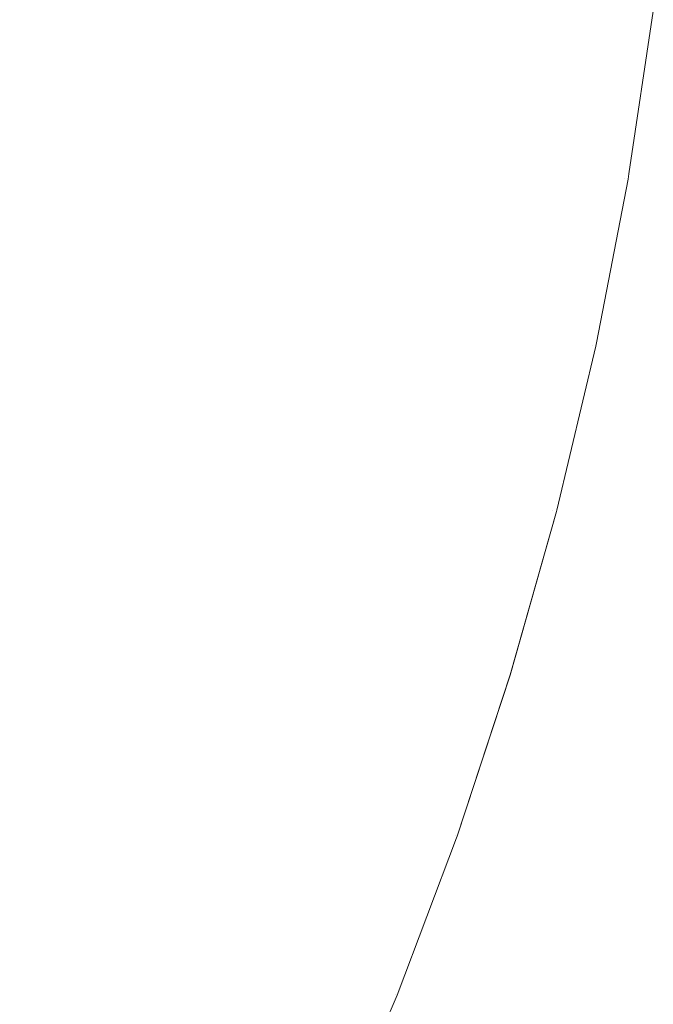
# Model space of a CAD drawing. Header units: centimetres. Extents: x -26 to 27.3, y -23.4 to -21.6.
# Tile 182 of 206: x 27.2927 to 27.3085, y -23.2974 to -23.2728. Entities that reach past the tile are written whole.
import ezdxf

# ---------------------------------------------------------------- set-up
doc = ezdxf.new("R2010")
doc.units = ezdxf.units.CM
doc.header["$LTSCALE"] = 2.54
doc.layers.add('Lucido design-1', color=7, linetype='Continuous')

# ---------------------------------------------------------------- blocks, each defined once
blk = doc.blocks.new('Gruppo-4-1')
at = {"color": 7, "linetype": 'Continuous', "lineweight": 9}
for points, invisible_edges in [([(27.29452, -23.270794, -10.133253), (27.29398, -23.274399, -10.133253), (27.291839, -23.274032, -10.136728), (27.292365, -23.270518, -10.136728)], 15), ([(27.292683, -23.270559, -9.42775), (27.292155, -23.274086, -9.42775), (27.294325, -23.274458, -9.431322), (27.294867, -23.270839, -9.431322)], 15), ([(27.296533, -23.271052, -10.129688), (27.295981, -23.274742, -10.129688), (27.29398, -23.274399, -10.133253), (27.29452, -23.270794, -10.133253)], 15), ([(27.294867, -23.270839, -9.431322), (27.294325, -23.274458, -9.431322), (27.296344, -23.274804, -9.43498), (27.296899, -23.271099, -9.43498)], 15), ([(27.298402, -23.271291, -10.126041), (27.297837, -23.27506, -10.126041), (27.295981, -23.274742, -10.129688), (27.296533, -23.271052, -10.129688)], 15), ([(27.296899, -23.271099, -9.43498), (27.296344, -23.274804, -9.43498), (27.298208, -23.275124, -9.438717), (27.298774, -23.271339, -9.438717)], 15), ([(27.300121, -23.271511, -10.122315), (27.299546, -23.275353, -10.122315), (27.297837, -23.27506, -10.126041), (27.298402, -23.271291, -10.126041)], 15), ([(27.298774, -23.271339, -9.438717), (27.298208, -23.275124, -9.438717), (27.299914, -23.275416, -9.442527), (27.300492, -23.271559, -9.442527)], 15), ([(27.301689, -23.271712, -10.118519), (27.301104, -23.27562, -10.118519), (27.299546, -23.275353, -10.122315), (27.300121, -23.271511, -10.122315)], 15), ([(27.300492, -23.271559, -9.442527), (27.299914, -23.275416, -9.442527), (27.301461, -23.275682, -9.446402), (27.302048, -23.271758, -9.446402)], 15), ([(27.303102, -23.271893, -10.114657), (27.302508, -23.275861, -10.114657), (27.301104, -23.27562, -10.118519), (27.301689, -23.271712, -10.118519)], 15), ([(27.302048, -23.271758, -9.446402), (27.301461, -23.275682, -9.446402), (27.302846, -23.275919, -9.450335), (27.303442, -23.271937, -9.450335)], 15), ([(27.304357, -23.272054, -10.110736), (27.303755, -23.276075, -10.110736), (27.302508, -23.275861, -10.114657), (27.303102, -23.271893, -10.114657)], 15), ([(27.303442, -23.271937, -9.450335), (27.302846, -23.275919, -9.450335), (27.304066, -23.276128, -9.45432), (27.30467, -23.272094, -9.45432)], 15), ([(27.305452, -23.272194, -10.106763), (27.304843, -23.276261, -10.106763), (27.303755, -23.276075, -10.110736), (27.304357, -23.272054, -10.110736)], 15), ([(27.30467, -23.272094, -9.45432), (27.304066, -23.276128, -9.45432), (27.30512, -23.276309, -9.45835), (27.305731, -23.27223, -9.45835)], 15), ([(27.306383, -23.272313, -10.102745), (27.305769, -23.27642, -10.102745), (27.304843, -23.276261, -10.106763), (27.305452, -23.272194, -10.106763)], 15), ([(27.305731, -23.27223, -9.45835), (27.30512, -23.276309, -9.45835), (27.306008, -23.276461, -9.462417), (27.306624, -23.272344, -9.462417)], 15), ([(27.307151, -23.272411, -10.098688), (27.306531, -23.276551, -10.098688), (27.305769, -23.27642, -10.102745), (27.306383, -23.272313, -10.102745)], 15), ([(27.306624, -23.272344, -9.462417), (27.306008, -23.276461, -9.462417), (27.306727, -23.276584, -9.466514), (27.307348, -23.272437, -9.466514)], 15), ([(27.307752, -23.272488, -10.094598), (27.307128, -23.276653, -10.094598), (27.306531, -23.276551, -10.098688), (27.307151, -23.272411, -10.098688)], 15), ([(27.307348, -23.272437, -9.466514), (27.306727, -23.276584, -9.466514), (27.307277, -23.276679, -9.470635), (27.307901, -23.272508, -9.470635)], 15), ([(27.308185, -23.272544, -10.090484), (27.307559, -23.276727, -10.090484), (27.307128, -23.276653, -10.094598), (27.307752, -23.272488, -10.094598)], 15), ([(27.307901, -23.272508, -9.470635), (27.307277, -23.276679, -9.470635), (27.307657, -23.276744, -9.474771), (27.308284, -23.272557, -9.474771)], 15), ([(27.308449, -23.272578, -10.086352), (27.307821, -23.276772, -10.086352), (27.307559, -23.276727, -10.090484), (27.308185, -23.272544, -10.090484)], 15), ([(27.308284, -23.272557, -9.474771), (27.307657, -23.276744, -9.474771), (27.307868, -23.27678, -9.478917), (27.308496, -23.272584, -9.478917)], 15), ([(27.307821, -23.276772, -10.086352), (27.308449, -23.272578, -10.086352), (27.308543, -23.27259, -10.081992), (27.307934, -23.276656, -10.081992)], 11), ([(27.307934, -23.276656, -9.481992), (27.308543, -23.27259, -9.481992), (27.308496, -23.272584, -9.478917), (27.307868, -23.27678, -9.478917)], 14), ([(27.308543, -23.27259, -9.481992), (27.307934, -23.276656, -9.481992), (27.307934, -23.276656, -10.081992), (27.308543, -23.27259, -10.081992)], 10), ([(27.29398, -23.274399, -10.133253), (27.293288, -23.277977, -10.133253), (27.291164, -23.27752, -10.136728), (27.291839, -23.274032, -10.136728)], 15), ([(27.292155, -23.274086, -9.42775), (27.291478, -23.277587, -9.42775), (27.29363, -23.278051, -9.431322), (27.294325, -23.274458, -9.431322)], 15), ([(27.295981, -23.274742, -10.129688), (27.295272, -23.278405, -10.129688), (27.293288, -23.277977, -10.133253), (27.29398, -23.274399, -10.133253)], 15), ([(27.294325, -23.274458, -9.431322), (27.29363, -23.278051, -9.431322), (27.295633, -23.278483, -9.43498), (27.296344, -23.274804, -9.43498)], 15), ([(27.297837, -23.27506, -10.126041), (27.297114, -23.278802, -10.126041), (27.295272, -23.278405, -10.129688), (27.295981, -23.274742, -10.129688)], 15), ([(27.296344, -23.274804, -9.43498), (27.295633, -23.278483, -9.43498), (27.297481, -23.278881, -9.438717), (27.298208, -23.275124, -9.438717)], 15), ([(27.299546, -23.275353, -10.122315), (27.298809, -23.279167, -10.122315), (27.297114, -23.278802, -10.126041), (27.297837, -23.27506, -10.126041)], 15), ([(27.298208, -23.275124, -9.438717), (27.297481, -23.278881, -9.438717), (27.299174, -23.279246, -9.442527), (27.299914, -23.275416, -9.442527)], 15), ([(27.301104, -23.27562, -10.118519), (27.300354, -23.2795, -10.118519), (27.298809, -23.279167, -10.122315), (27.299546, -23.275353, -10.122315)], 15), ([(27.299914, -23.275416, -9.442527), (27.299174, -23.279246, -9.442527), (27.300708, -23.279576, -9.446402), (27.301461, -23.275682, -9.446402)], 15), ([(27.302508, -23.275861, -10.114657), (27.301746, -23.2798, -10.114657), (27.300354, -23.2795, -10.118519), (27.301104, -23.27562, -10.118519)], 15), ([(27.301461, -23.275682, -9.446402), (27.300708, -23.279576, -9.446402), (27.302081, -23.279872, -9.450335), (27.302846, -23.275919, -9.450335)], 15), ([(27.303755, -23.276075, -10.110736), (27.302983, -23.280067, -10.110736), (27.301746, -23.2798, -10.114657), (27.302508, -23.275861, -10.114657)], 15), ([(27.302846, -23.275919, -9.450335), (27.302081, -23.279872, -9.450335), (27.303291, -23.280133, -9.45432), (27.304066, -23.276128, -9.45432)], 15), ([(27.304843, -23.276261, -10.106763), (27.304062, -23.280299, -10.106763), (27.302983, -23.280067, -10.110736), (27.303755, -23.276075, -10.110736)], 15), ([(27.304066, -23.276128, -9.45432), (27.303291, -23.280133, -9.45432), (27.304337, -23.280359, -9.45835), (27.30512, -23.276309, -9.45835)], 15), ([(27.305769, -23.27642, -10.102745), (27.30498, -23.280497, -10.102745), (27.304062, -23.280299, -10.106763), (27.304843, -23.276261, -10.106763)], 15), ([(27.30512, -23.276309, -9.45835), (27.304337, -23.280359, -9.45835), (27.305217, -23.280548, -9.462417), (27.306008, -23.276461, -9.462417)], 15), ([(27.306531, -23.276551, -10.098688), (27.305736, -23.28066, -10.098688), (27.30498, -23.280497, -10.102745), (27.305769, -23.27642, -10.102745)], 15), ([(27.306008, -23.276461, -9.462417), (27.305217, -23.280548, -9.462417), (27.305931, -23.280702, -9.466514), (27.306727, -23.276584, -9.466514)], 15), ([(27.307128, -23.276653, -10.094598), (27.306329, -23.280788, -10.094598), (27.305736, -23.28066, -10.098688), (27.306531, -23.276551, -10.098688)], 15), ([(27.306727, -23.276584, -9.466514), (27.305931, -23.280702, -9.466514), (27.306476, -23.28082, -9.470635), (27.307277, -23.276679, -9.470635)], 15), ([(27.307559, -23.276727, -10.090484), (27.306755, -23.28088, -10.090484), (27.306329, -23.280788, -10.094598), (27.307128, -23.276653, -10.094598)], 15), ([(27.307277, -23.276679, -9.470635), (27.306476, -23.28082, -9.470635), (27.306853, -23.280901, -9.474771), (27.307657, -23.276744, -9.474771)], 15), ([(27.307821, -23.276772, -10.086352), (27.307016, -23.280936, -10.086352), (27.306755, -23.28088, -10.090484), (27.307559, -23.276727, -10.090484)], 15), ([(27.307657, -23.276744, -9.474771), (27.306853, -23.280901, -9.474771), (27.307062, -23.280946, -9.478917), (27.307868, -23.27678, -9.478917)], 15), ([(27.307934, -23.276656, -10.081992), (27.307915, -23.276788, -10.081992), (27.307821, -23.276772, -10.086352)], 10), ([(27.307868, -23.27678, -9.478917), (27.307915, -23.276788, -9.481992), (27.307934, -23.276656, -9.481992)], 9), ([(27.307915, -23.276788, -10.081992), (27.307934, -23.276656, -10.081992), (27.307934, -23.276656, -9.481992), (27.307915, -23.276788, -9.481992)], 10), ([(27.307016, -23.280936, -10.086352), (27.307821, -23.276772, -10.086352), (27.307915, -23.276788, -10.081992), (27.307124, -23.280876, -10.081992)], 11), ([(27.307124, -23.280876, -9.481992), (27.307915, -23.276788, -9.481992), (27.307868, -23.27678, -9.478917), (27.307062, -23.280946, -9.478917)], 14), ([(27.307915, -23.276788, -9.481992), (27.307124, -23.280876, -9.481992), (27.307124, -23.280876, -10.081992), (27.307915, -23.276788, -10.081992)], 10), ([(27.293288, -23.277977, -10.133253), (27.292445, -23.281523, -10.133253), (27.290342, -23.280976, -10.136728), (27.291164, -23.27752, -10.136728)], 15), ([(27.291478, -23.277587, -9.42775), (27.290653, -23.281057, -9.42775), (27.292784, -23.281612, -9.431322), (27.29363, -23.278051, -9.431322)], 15), ([(27.295272, -23.278405, -10.129688), (27.294409, -23.282035, -10.129688), (27.292445, -23.281523, -10.133253), (27.293288, -23.277977, -10.133253)], 15), ([(27.29363, -23.278051, -9.431322), (27.292784, -23.281612, -9.431322), (27.294766, -23.282128, -9.43498), (27.295633, -23.278483, -9.43498)], 15), ([(27.297114, -23.278802, -10.126041), (27.296232, -23.28251, -10.126041), (27.294409, -23.282035, -10.129688), (27.295272, -23.278405, -10.129688)], 15), ([(27.295633, -23.278483, -9.43498), (27.294766, -23.282128, -9.43498), (27.296596, -23.282604, -9.438717), (27.297481, -23.278881, -9.438717)], 15), ([(27.298809, -23.279167, -10.122315), (27.29791, -23.282946, -10.122315), (27.296232, -23.28251, -10.126041), (27.297114, -23.278802, -10.126041)], 15), ([(27.297481, -23.278881, -9.438717), (27.296596, -23.282604, -9.438717), (27.298271, -23.283041, -9.442527), (27.299174, -23.279246, -9.442527)], 15), ([(27.300354, -23.2795, -10.118519), (27.299439, -23.283345, -10.118519), (27.29791, -23.282946, -10.122315), (27.298809, -23.279167, -10.122315)], 15), ([(27.299174, -23.279246, -9.442527), (27.298271, -23.283041, -9.442527), (27.29979, -23.283436, -9.446402), (27.300708, -23.279576, -9.446402)], 15), ([(27.301746, -23.2798, -10.114657), (27.300818, -23.283704, -10.114657), (27.299439, -23.283345, -10.118519), (27.300354, -23.2795, -10.118519)], 15), ([(27.300708, -23.279576, -9.446402), (27.29979, -23.283436, -9.446402), (27.301149, -23.28379, -9.450335), (27.302081, -23.279872, -9.450335)], 15), ([(27.302983, -23.280067, -10.110736), (27.302042, -23.284022, -10.110736), (27.300818, -23.283704, -10.114657), (27.301746, -23.2798, -10.114657)], 15), ([(27.302081, -23.279872, -9.450335), (27.301149, -23.28379, -9.450335), (27.302347, -23.284102, -9.45432), (27.303291, -23.280133, -9.45432)], 15), ([(27.304062, -23.280299, -10.106763), (27.30311, -23.2843, -10.106763), (27.302042, -23.284022, -10.110736), (27.302983, -23.280067, -10.110736)], 15), ([(27.303291, -23.280133, -9.45432), (27.302347, -23.284102, -9.45432), (27.303383, -23.284371, -9.45835), (27.304337, -23.280359, -9.45835)], 15), ([(27.30498, -23.280497, -10.102745), (27.304019, -23.284537, -10.102745), (27.30311, -23.2843, -10.106763), (27.304062, -23.280299, -10.106763)], 15), ([(27.304337, -23.280359, -9.45835), (27.303383, -23.284371, -9.45835), (27.304254, -23.284598, -9.462417), (27.305217, -23.280548, -9.462417)], 15), ([(27.305736, -23.28066, -10.098688), (27.304768, -23.284732, -10.098688), (27.304019, -23.284537, -10.102745), (27.30498, -23.280497, -10.102745)], 15), ([(27.305217, -23.280548, -9.462417), (27.304254, -23.284598, -9.462417), (27.30496, -23.284782, -9.466514), (27.305931, -23.280702, -9.466514)], 15), ([(27.306329, -23.280788, -10.094598), (27.305354, -23.284885, -10.094598), (27.304768, -23.284732, -10.098688), (27.305736, -23.28066, -10.098688)], 15), ([(27.305931, -23.280702, -9.466514), (27.30496, -23.284782, -9.466514), (27.3055, -23.284923, -9.470635), (27.306476, -23.28082, -9.470635)], 15), ([(27.306755, -23.28088, -10.090484), (27.305777, -23.284995, -10.090484), (27.305354, -23.284885, -10.094598), (27.306329, -23.280788, -10.094598)], 15), ([(27.306476, -23.28082, -9.470635), (27.3055, -23.284923, -9.470635), (27.305874, -23.28502, -9.474771), (27.306853, -23.280901, -9.474771)], 15), ([(27.307016, -23.280936, -10.086352), (27.306034, -23.285062, -10.086352), (27.305777, -23.284995, -10.090484), (27.306755, -23.28088, -10.090484)], 15), ([(27.306853, -23.280901, -9.474771), (27.305874, -23.28502, -9.474771), (27.306081, -23.285074, -9.478917), (27.307062, -23.280946, -9.478917)], 15), ([(27.307124, -23.280876, -10.081992), (27.307109, -23.280956, -10.081992), (27.307016, -23.280936, -10.086352)], 10), ([(27.307062, -23.280946, -9.478917), (27.307109, -23.280956, -9.481992), (27.307124, -23.280876, -9.481992)], 9), ([(27.307109, -23.280956, -10.081992), (27.307124, -23.280876, -10.081992), (27.307124, -23.280876, -9.481992), (27.307109, -23.280956, -9.481992)], 10), ([(27.290653, -23.281057, -9.42775), (27.289681, -23.284488, -9.42775), (27.291787, -23.285133, -9.431322), (27.292784, -23.281612, -9.431322)], 15), ([(27.306034, -23.285062, -10.086352), (27.307016, -23.280936, -10.086352), (27.307109, -23.280956, -10.081992), (27.306134, -23.285052, -10.081992)], 11), ([(27.306134, -23.285052, -9.481992), (27.307109, -23.280956, -9.481992), (27.307062, -23.280946, -9.478917), (27.306081, -23.285074, -9.478917)], 14), ([(27.307109, -23.280956, -9.481992), (27.306134, -23.285052, -9.481992), (27.306134, -23.285052, -10.081992), (27.307109, -23.280956, -10.081992)], 10), ([(27.294409, -23.282035, -10.129688), (27.293392, -23.285625, -10.129688), (27.291452, -23.28503, -10.133253), (27.292445, -23.281523, -10.133253)], 15), ([(27.292784, -23.281612, -9.431322), (27.291787, -23.285133, -9.431322), (27.293745, -23.285733, -9.43498), (27.294766, -23.282128, -9.43498)], 15), ([(27.296232, -23.28251, -10.126041), (27.295194, -23.286176, -10.126041), (27.293392, -23.285625, -10.129688), (27.294409, -23.282035, -10.129688)], 15), ([(27.294766, -23.282128, -9.43498), (27.293745, -23.285733, -9.43498), (27.295553, -23.286286, -9.438717), (27.296596, -23.282604, -9.438717)], 15), ([(27.29791, -23.282946, -10.122315), (27.296851, -23.286684, -10.122315), (27.295194, -23.286176, -10.126041), (27.296232, -23.28251, -10.126041)], 15), ([(27.296596, -23.282604, -9.438717), (27.295553, -23.286286, -9.438717), (27.297209, -23.286793, -9.442527), (27.298271, -23.283041, -9.442527)], 15), ([(27.299439, -23.283345, -10.118519), (27.298363, -23.287147, -10.118519), (27.296851, -23.286684, -10.122315), (27.29791, -23.282946, -10.122315)], 15), ([(27.298271, -23.283041, -9.442527), (27.297209, -23.286793, -9.442527), (27.298709, -23.287253, -9.446402), (27.29979, -23.283436, -9.446402)], 15), ([(27.300818, -23.283704, -10.114657), (27.299725, -23.287564, -10.114657), (27.298363, -23.287147, -10.118519), (27.299439, -23.283345, -10.118519)], 15), ([(27.29979, -23.283436, -9.446402), (27.298709, -23.287253, -9.446402), (27.300052, -23.287664, -9.450335), (27.301149, -23.28379, -9.450335)], 15), ([(27.302042, -23.284022, -10.110736), (27.300934, -23.287934, -10.110736), (27.299725, -23.287564, -10.114657), (27.300818, -23.283704, -10.114657)], 15), ([(27.301149, -23.28379, -9.450335), (27.300052, -23.287664, -9.450335), (27.301236, -23.288027, -9.45432), (27.302347, -23.284102, -9.45432)], 15), ([(27.30311, -23.2843, -10.106763), (27.30199, -23.288258, -10.106763), (27.300934, -23.287934, -10.110736), (27.302042, -23.284022, -10.110736)], 15), ([(27.302347, -23.284102, -9.45432), (27.301236, -23.288027, -9.45432), (27.302259, -23.28834, -9.45835), (27.303383, -23.284371, -9.45835)], 15), ([(27.304019, -23.284537, -10.102745), (27.302888, -23.288533, -10.102745), (27.30199, -23.288258, -10.106763), (27.30311, -23.2843, -10.106763)], 15), ([(27.303383, -23.284371, -9.45835), (27.302259, -23.28834, -9.45835), (27.30312, -23.288604, -9.462417), (27.304254, -23.284598, -9.462417)], 15), ([(27.304768, -23.284732, -10.098688), (27.303628, -23.288759, -10.098688), (27.302888, -23.288533, -10.102745), (27.304019, -23.284537, -10.102745)], 15), ([(27.304254, -23.284598, -9.462417), (27.30312, -23.288604, -9.462417), (27.303817, -23.288817, -9.466514), (27.30496, -23.284782, -9.466514)], 15), ([(27.305354, -23.284885, -10.094598), (27.304207, -23.288937, -10.094598), (27.303628, -23.288759, -10.098688), (27.304768, -23.284732, -10.098688)], 15), ([(27.30496, -23.284782, -9.466514), (27.303817, -23.288817, -9.466514), (27.304351, -23.288981, -9.470635), (27.3055, -23.284923, -9.470635)], 15), ([(27.293392, -23.285625, -10.129688), (27.292224, -23.289168, -10.129688), (27.29031, -23.288492, -10.133253), (27.291452, -23.28503, -10.133253)], 15), ([(27.305777, -23.284995, -10.090484), (27.304624, -23.289064, -10.090484), (27.304207, -23.288937, -10.094598), (27.305354, -23.284885, -10.094598)], 15), ([(27.3055, -23.284923, -9.470635), (27.304351, -23.288981, -9.470635), (27.30472, -23.289094, -9.474771), (27.305874, -23.28502, -9.474771)], 15), ([(27.306034, -23.285062, -10.086352), (27.304879, -23.289142, -10.086352), (27.304624, -23.289064, -10.090484), (27.305777, -23.284995, -10.090484)], 15), ([(27.305874, -23.28502, -9.474771), (27.30472, -23.289094, -9.474771), (27.304924, -23.289156, -9.478917), (27.306081, -23.285074, -9.478917)], 15), ([(27.306126, -23.285086, -10.081992), (27.30497, -23.28917, -10.081992), (27.304879, -23.289142, -10.086352), (27.306034, -23.285062, -10.086352)], 14), ([(27.306081, -23.285074, -9.478917), (27.304924, -23.289156, -9.478917), (27.30497, -23.28917, -9.481992), (27.306126, -23.285086, -9.481992)], 11), ([(27.306126, -23.285086, -9.481992), (27.304968, -23.289175, -9.481992), (27.304968, -23.289175, -10.081992), (27.306126, -23.285086, -10.081992)], 10), ([(27.306134, -23.285052, -10.081992), (27.306126, -23.285086, -10.081992), (27.306034, -23.285062, -10.086352)], 10), ([(27.306081, -23.285074, -9.478917), (27.306126, -23.285086, -9.481992), (27.306134, -23.285052, -9.481992)], 9), ([(27.306126, -23.285086, -10.081992), (27.306134, -23.285052, -10.081992), (27.306134, -23.285052, -9.481992), (27.306126, -23.285086, -9.481992)], 10), ([(27.291787, -23.285133, -9.431322), (27.290641, -23.288609, -9.431322), (27.292572, -23.289291, -9.43498), (27.293745, -23.285733, -9.43498)], 15), ([(27.295194, -23.286176, -10.126041), (27.294001, -23.289796, -10.126041), (27.292224, -23.289168, -10.129688), (27.293392, -23.285625, -10.129688)], 15), ([(27.293745, -23.285733, -9.43498), (27.292572, -23.289291, -9.43498), (27.294355, -23.289921, -9.438717), (27.295553, -23.286286, -9.438717)], 15), ([(27.296851, -23.286684, -10.122315), (27.295635, -23.290373, -10.122315), (27.294001, -23.289796, -10.126041), (27.295194, -23.286176, -10.126041)], 15), ([(27.295553, -23.286286, -9.438717), (27.294355, -23.289921, -9.438717), (27.295988, -23.290498, -9.442527), (27.297209, -23.286793, -9.442527)], 15), ([(27.298363, -23.287147, -10.118519), (27.297126, -23.2909, -10.118519), (27.295635, -23.290373, -10.122315), (27.296851, -23.286684, -10.122315)], 15), ([(27.297209, -23.286793, -9.442527), (27.295988, -23.290498, -9.442527), (27.297467, -23.291021, -9.446402), (27.298709, -23.287253, -9.446402)], 15), ([(27.299725, -23.287564, -10.114657), (27.298469, -23.291375, -10.114657), (27.297126, -23.2909, -10.118519), (27.298363, -23.287147, -10.118519)], 15), ([(27.298709, -23.287253, -9.446402), (27.297467, -23.291021, -9.446402), (27.298792, -23.291489, -9.450335), (27.300052, -23.287664, -9.450335)], 15), ([(27.300934, -23.287934, -10.110736), (27.299662, -23.291796, -10.110736), (27.298469, -23.291375, -10.114657), (27.299725, -23.287564, -10.114657)], 15), ([(27.300052, -23.287664, -9.450335), (27.298792, -23.291489, -9.450335), (27.299959, -23.291901, -9.45432), (27.301236, -23.288027, -9.45432)], 15), ([(27.30199, -23.288258, -10.106763), (27.300702, -23.292164, -10.106763), (27.299662, -23.291796, -10.110736), (27.300934, -23.287934, -10.110736)], 15), ([(27.301236, -23.288027, -9.45432), (27.299959, -23.291901, -9.45432), (27.300968, -23.292258, -9.45835), (27.302259, -23.28834, -9.45835)], 15), ([(27.302888, -23.288533, -10.102745), (27.301588, -23.292477, -10.102745), (27.300702, -23.292164, -10.106763), (27.30199, -23.288258, -10.106763)], 15), ([(27.302259, -23.28834, -9.45835), (27.300968, -23.292258, -9.45835), (27.301817, -23.292557, -9.462417), (27.30312, -23.288604, -9.462417)], 15), ([(27.303628, -23.288759, -10.098688), (27.302317, -23.292734, -10.098688), (27.301588, -23.292477, -10.102745), (27.302888, -23.288533, -10.102745)], 15), ([(27.30312, -23.288604, -9.462417), (27.301817, -23.292557, -9.462417), (27.302505, -23.292801, -9.466514), (27.303817, -23.288817, -9.466514)], 15), ([(27.304207, -23.288937, -10.094598), (27.302888, -23.292936, -10.094598), (27.302317, -23.292734, -10.098688), (27.303628, -23.288759, -10.098688)], 15), ([(27.303817, -23.288817, -9.466514), (27.302505, -23.292801, -9.466514), (27.303031, -23.292986, -9.470635), (27.304351, -23.288981, -9.470635)], 15), ([(27.304624, -23.289064, -10.090484), (27.3033, -23.293082, -10.090484), (27.302888, -23.292936, -10.094598), (27.304207, -23.288937, -10.094598)], 15), ([(27.304351, -23.288981, -9.470635), (27.303031, -23.292986, -9.470635), (27.303395, -23.293115, -9.474771), (27.30472, -23.289094, -9.474771)], 15), ([(27.294001, -23.289796, -10.126041), (27.292655, -23.293361, -10.126041), (27.290907, -23.292659, -10.129688), (27.292224, -23.289168, -10.129688)], 15), ([(27.292572, -23.289291, -9.43498), (27.291249, -23.292796, -9.43498), (27.293004, -23.293502, -9.438717), (27.294355, -23.289921, -9.438717)], 15), ([(27.304879, -23.289142, -10.086352), (27.303551, -23.29317, -10.086352), (27.3033, -23.293082, -10.090484), (27.304624, -23.289064, -10.090484)], 15), ([(27.30472, -23.289094, -9.474771), (27.303395, -23.293115, -9.474771), (27.303596, -23.293186, -9.478917), (27.304924, -23.289156, -9.478917)], 15), ([(27.30497, -23.28917, -10.081992), (27.303641, -23.293202, -10.081992), (27.303551, -23.29317, -10.086352), (27.304879, -23.289142, -10.086352)], 14), ([(27.304924, -23.289156, -9.478917), (27.303596, -23.293186, -9.478917), (27.303641, -23.293202, -9.481992), (27.30497, -23.28917, -9.481992)], 11), ([(27.303641, -23.293202, -10.081992), (27.304968, -23.289175, -10.081992), (27.304968, -23.289175, -9.481992), (27.303641, -23.293202, -9.481992)], 10), ([(27.295635, -23.290373, -10.122315), (27.294264, -23.294008, -10.122315), (27.292655, -23.293361, -10.126041), (27.294001, -23.289796, -10.126041)], 15), ([(27.294355, -23.289921, -9.438717), (27.293004, -23.293502, -9.438717), (27.29461, -23.294147, -9.442527), (27.295988, -23.290498, -9.442527)], 15), ([(27.297126, -23.2909, -10.118519), (27.29573, -23.294597, -10.118519), (27.294264, -23.294008, -10.122315), (27.295635, -23.290373, -10.122315)], 15), ([(27.295988, -23.290498, -9.442527), (27.29461, -23.294147, -9.442527), (27.296066, -23.294732, -9.446402), (27.297467, -23.291021, -9.446402)], 15), ([(27.298469, -23.291375, -10.114657), (27.297052, -23.295128, -10.114657), (27.29573, -23.294597, -10.118519), (27.297126, -23.2909, -10.118519)], 15), ([(27.297467, -23.291021, -9.446402), (27.296066, -23.294732, -9.446402), (27.29737, -23.295256, -9.450335), (27.298792, -23.291489, -9.450335)], 15), ([(27.299662, -23.291796, -10.110736), (27.298226, -23.2956, -10.110736), (27.297052, -23.295128, -10.114657), (27.298469, -23.291375, -10.114657)], 15), ([(27.298792, -23.291489, -9.450335), (27.29737, -23.295256, -9.450335), (27.298519, -23.295718, -9.45432), (27.299959, -23.291901, -9.45432)], 15), ([(27.300702, -23.292164, -10.106763), (27.29925, -23.296012, -10.106763), (27.298226, -23.2956, -10.110736), (27.299662, -23.291796, -10.110736)], 15), ([(27.299959, -23.291901, -9.45432), (27.298519, -23.295718, -9.45432), (27.299511, -23.296117, -9.45835), (27.300968, -23.292258, -9.45835)], 15), ([(27.301588, -23.292477, -10.102745), (27.300122, -23.296362, -10.102745), (27.29925, -23.296012, -10.106763), (27.300702, -23.292164, -10.106763)], 15), ([(27.300968, -23.292258, -9.45835), (27.299511, -23.296117, -9.45835), (27.300347, -23.296452, -9.462417), (27.301817, -23.292557, -9.462417)], 15), ([(27.302317, -23.292734, -10.098688), (27.300839, -23.29665, -10.098688), (27.300122, -23.296362, -10.102745), (27.301588, -23.292477, -10.102745)], 15), ([(27.301817, -23.292557, -9.462417), (27.300347, -23.296452, -9.462417), (27.301024, -23.296724, -9.466514), (27.302505, -23.292801, -9.466514)], 15), ([(27.302888, -23.292936, -10.094598), (27.301402, -23.296876, -10.094598), (27.300839, -23.29665, -10.098688), (27.302317, -23.292734, -10.098688)], 15), ([(27.291249, -23.292796, -9.43498), (27.289778, -23.296243, -9.43498), (27.291502, -23.297022, -9.438717), (27.293004, -23.293502, -9.438717)], 15), ([(27.302505, -23.292801, -9.466514), (27.301024, -23.296724, -9.466514), (27.301542, -23.296932, -9.470635), (27.303031, -23.292986, -9.470635)], 15), ([(27.3033, -23.293082, -10.090484), (27.301807, -23.297039, -10.090484), (27.301402, -23.296876, -10.094598), (27.302888, -23.292936, -10.094598)], 15), ([(27.303031, -23.292986, -9.470635), (27.301542, -23.296932, -9.470635), (27.3019, -23.297076, -9.474771), (27.303395, -23.293115, -9.474771)], 15), ([(27.303551, -23.29317, -10.086352), (27.302054, -23.297138, -10.086352), (27.301807, -23.297039, -10.090484), (27.3033, -23.293082, -10.090484)], 15), ([(27.303395, -23.293115, -9.474771), (27.3019, -23.297076, -9.474771), (27.302098, -23.297156, -9.478917), (27.303596, -23.293186, -9.478917)], 15), ([(27.303627, -23.293237, -10.081992), (27.302142, -23.297174, -10.081992), (27.302054, -23.297138, -10.086352), (27.303551, -23.29317, -10.086352)], 14), ([(27.303596, -23.293186, -9.478917), (27.302098, -23.297156, -9.478917), (27.302142, -23.297174, -9.481992), (27.303627, -23.293237, -9.481992)], 11), ([(27.303551, -23.29317, -10.086352), (27.303641, -23.293202, -10.081992), (27.303627, -23.293237, -10.081992)], 9), ([(27.303627, -23.293237, -9.481992), (27.303641, -23.293202, -9.481992), (27.303596, -23.293186, -9.478917)], 10), ([(27.303641, -23.293202, -9.481992), (27.303627, -23.293237, -9.481992), (27.303627, -23.293237, -10.081992), (27.303641, -23.293202, -10.081992)], 10), ([(27.294264, -23.294008, -10.122315), (27.292739, -23.297581, -10.122315), (27.291159, -23.296867, -10.126041), (27.292655, -23.293361, -10.126041)], 15), ([(27.302142, -23.297174, -10.081992), (27.303627, -23.293237, -10.081992), (27.303627, -23.293237, -9.481992), (27.302142, -23.297174, -9.481992)], 10), ([(27.293004, -23.293502, -9.438717), (27.291502, -23.297022, -9.438717), (27.29308, -23.297735, -9.442527), (27.29461, -23.294147, -9.442527)], 15), ([(27.29573, -23.294597, -10.118519), (27.294179, -23.298232, -10.118519), (27.292739, -23.297581, -10.122315), (27.294264, -23.294008, -10.122315)], 15), ([(27.29461, -23.294147, -9.442527), (27.29308, -23.297735, -9.442527), (27.294509, -23.298381, -9.446402), (27.296066, -23.294732, -9.446402)], 15), ([(27.297052, -23.295128, -10.114657), (27.295477, -23.298819, -10.114657), (27.294179, -23.298232, -10.118519), (27.29573, -23.294597, -10.118519)], 15), ([(27.296066, -23.294732, -9.446402), (27.294509, -23.298381, -9.446402), (27.295789, -23.29896, -9.450335), (27.29737, -23.295256, -9.450335)], 15), ([(27.298226, -23.2956, -10.110736), (27.29663, -23.29934, -10.110736), (27.295477, -23.298819, -10.114657), (27.297052, -23.295128, -10.114657)], 15), ([(27.29737, -23.295256, -9.450335), (27.295789, -23.29896, -9.450335), (27.296918, -23.29947, -9.45432), (27.298519, -23.295718, -9.45432)], 15), ([(27.29925, -23.296012, -10.106763), (27.297636, -23.299794, -10.106763), (27.29663, -23.29934, -10.110736), (27.298226, -23.2956, -10.110736)], 15), ([(27.298519, -23.295718, -9.45432), (27.296918, -23.29947, -9.45432), (27.297893, -23.29991, -9.45835), (27.299511, -23.296117, -9.45835)], 15), ([(27.300122, -23.296362, -10.102745), (27.298492, -23.300181, -10.102745), (27.297636, -23.299794, -10.106763), (27.29925, -23.296012, -10.106763)], 15), ([(27.299511, -23.296117, -9.45835), (27.297893, -23.29991, -9.45835), (27.298713, -23.300281, -9.462417), (27.300347, -23.296452, -9.462417)], 15), ([(27.300839, -23.29665, -10.098688), (27.299197, -23.3005, -10.098688), (27.298492, -23.300181, -10.102745), (27.300122, -23.296362, -10.102745)], 15), ([(27.300347, -23.296452, -9.462417), (27.298713, -23.300281, -9.462417), (27.299378, -23.300582, -9.466514), (27.301024, -23.296724, -9.466514)], 15), ([(27.301402, -23.296876, -10.094598), (27.299749, -23.300749, -10.094598), (27.299197, -23.3005, -10.098688), (27.300839, -23.29665, -10.098688)], 15), ([(27.292739, -23.297581, -10.122315), (27.291064, -23.301086, -10.122315), (27.289516, -23.300305, -10.126041), (27.291159, -23.296867, -10.126041)], 15), ([(27.301024, -23.296724, -9.466514), (27.299378, -23.300582, -9.466514), (27.299886, -23.300812, -9.470635), (27.301542, -23.296932, -9.470635)], 15), ([(27.301807, -23.297039, -10.090484), (27.300147, -23.300929, -10.090484), (27.299749, -23.300749, -10.094598), (27.301402, -23.296876, -10.094598)], 15), ([(27.291502, -23.297022, -9.438717), (27.289852, -23.300475, -9.438717), (27.291398, -23.301254, -9.442527), (27.29308, -23.297735, -9.442527)], 15), ([(27.301542, -23.296932, -9.470635), (27.299886, -23.300812, -9.470635), (27.300238, -23.300971, -9.474771), (27.3019, -23.297076, -9.474771)], 15), ([(27.302054, -23.297138, -10.086352), (27.300389, -23.301039, -10.086352), (27.300147, -23.300929, -10.090484), (27.301807, -23.297039, -10.090484)], 15), ([(27.3019, -23.297076, -9.474771), (27.300238, -23.300971, -9.474771), (27.300433, -23.301059, -9.478917), (27.302098, -23.297156, -9.478917)], 15), ([(27.302116, -23.297233, -10.081992), (27.300476, -23.301078, -10.081992), (27.300389, -23.301039, -10.086352), (27.302054, -23.297138, -10.086352)], 14), ([(27.302098, -23.297156, -9.478917), (27.300433, -23.301059, -9.478917), (27.300476, -23.301078, -9.481992), (27.302116, -23.297233, -9.481992)], 11), ([(27.302054, -23.297138, -10.086352), (27.302142, -23.297174, -10.081992), (27.302116, -23.297233, -10.081992)], 9), ([(27.302116, -23.297233, -9.481992), (27.302142, -23.297174, -9.481992), (27.302098, -23.297156, -9.478917)], 10), ([(27.300476, -23.301078, -10.081992), (27.302116, -23.297233, -10.081992), (27.302116, -23.297233, -9.481992), (27.300476, -23.301078, -9.481992)], 10), ([(27.302142, -23.297174, -9.481992), (27.302116, -23.297233, -9.481992), (27.302116, -23.297233, -10.081992), (27.302142, -23.297174, -10.081992)], 10)]:
    blk.add_3dface(points, dxfattribs=dict(at, invisible_edges=invisible_edges))

msp = doc.modelspace()

# ---------------------------------------------------------------- block references
at = {"layer": 'Lucido design-1', "color": 7}
msp.add_blockref('Gruppo-4-1', (0, 0), dxfattribs=at)

doc.saveas('drawing.dxf')
